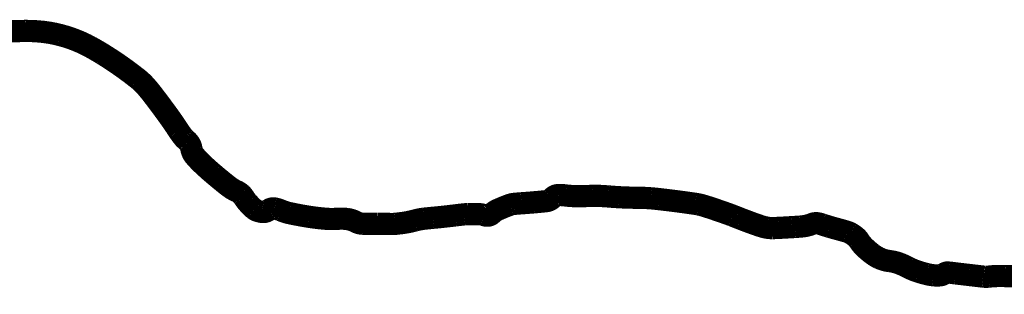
# Model space of a CAD drawing. Extents: x 0 to 11, y -19.5 to -11.
# Tile 3 of 144: x 1.6996 to 2.0054, y -18.756 to -18.6708. Entities that reach past the tile are written whole.
import ezdxf

# ---------------------------------------------------------------- set-up
doc = ezdxf.new("R2010")
doc.units = 0
doc.header["$MEASUREMENT"] = 0
doc.layers.add('BELMONT-BORDER', color=5, linetype='CONTINUOUS')

msp = doc.modelspace()

# ---------------------------------------------------------------- linework, layer by layer
at = {"layer": 'BELMONT-BORDER', "color": 7, "const_width": 0.00691}
msp.add_lwpolyline([(1.69357, -18.67456, -0.015708), (1.70146, -18.67424, -0.031479), (1.70709, -18.67455, -0.034275), (1.71218, -18.67551, -0.030227), (1.71704, -18.67709, -0.030822), (1.72158, -18.67921, -0.013653), (1.72538, -18.68142, -0.0113), (1.72984, -18.68431, -0.018226), (1.73637, -18.68912, -0.044745), (1.73877, -18.6914, -0.016582), (1.7409, -18.69399, -0.006726), (1.74584, -18.70061, -0.012642), (1.74903, -18.70527, 0.026773), (1.75061, -18.70742, 0.056474), (1.75113, -18.70793, -0.039177), (1.75191, -18.70865, -0.150164), (1.75295, -18.71077, 0.138713), (1.75402, -18.71309, 0.024337), (1.75619, -18.71539, 0.015887), (1.75979, -18.71863, 0.004972), (1.76307, -18.72135, 0.009204), (1.76489, -18.72277, 0.060016), (1.76698, -18.72398, -0.08562), (1.76841, -18.72491, -0.066961), (1.76926, -18.72595, 0.042669), (1.77052, -18.72763, 0.016435), (1.77166, -18.72883, 0.022735), (1.77255, -18.72963, 0.087723), (1.77334, -18.73007, 0.048764), (1.7749, -18.73045, 0.212054), (1.77688, -18.7299, -0.219963), (1.7788, -18.72938, -0.060601), (1.78086, -18.73001, 0.050495), (1.78332, -18.7308, 0.014654), (1.78947, -18.73195, 0.017513), (1.79467, -18.73257, 0.040704), (1.79829, -18.73258, -0.049596), (1.80127, -18.73264, -0.095824), (1.80404, -18.73353, 0.123104), (1.80624, -18.73411, 0.003746), (1.80832, -18.73412, -0.003374), (1.81063, -18.73412, -0.002371), (1.81397, -18.73417, 0.005253), (1.81547, -18.73419, 0.025645), (1.81635, -18.73414, 0.009099), (1.81882, -18.73384, 0.032349), (1.8223, -18.73312, -0.038866), (1.82521, -18.73255, -0.005633), (1.82798, -18.73227, 0.004278), (1.83163, -18.7319, 0.003884), (1.8349, -18.73152, -0.004622), (1.83765, -18.7312, -0.022474), (1.83887, -18.73112, -0.008176), (1.84222, -18.73113, -0.086091), (1.84395, -18.73146, 0.125731), (1.84516, -18.73159, 0.162565), (1.84626, -18.73104, -0.089351), (1.84807, -18.72979, -0.020283), (1.85183, -18.72826, -0.061517), (1.85314, -18.72796, -0.009183), (1.85545, -18.72776, 0.005713), (1.85916, -18.72748, 0.002097), (1.86157, -18.72726, 0.003018), (1.86323, -18.72709, 0.196239), (1.8651, -18.72608, -0.213414), (1.86686, -18.72521, -0.045892), (1.86914, -18.72532, 0.034221), (1.8722, -18.72554, 0.009733), (1.8775, -18.72546, -0.020769), (1.87998, -18.72548, -0.00839), (1.88244, -18.72564, 0.00644), (1.88564, -18.72587, 0.013169), (1.89164, -18.72605, -0.019115), (1.89577, -18.72622, -0.008961), (1.89816, -18.72646, -0.00333), (1.90459, -18.72725, -0.004058), (1.90941, -18.72792, -0.016391), (1.9106, -18.72814, -0.019794), (1.91197, -18.72849, -0.009075), (1.91489, -18.72942, -0.003026), (1.91915, -18.73089, -0.006949), (1.92099, -18.73157, -0.002766), (1.92228, -18.73207, 0.000844), (1.92357, -18.73258, 0.005211), (1.92699, -18.73387, 0.006616), (1.92971, -18.73482, 0.037068), (1.93176, -18.73534, 0.048072), (1.93338, -18.73547, 0.007704), (1.9353, -18.7354, 0.003539), (1.93949, -18.73517, 0.000724), (1.94049, -18.73511, 0.000448), (1.94211, -18.735, 0.078307), (1.94584, -18.73416, -0.158146), (1.94777, -18.73403, -0.01793), (1.94884, -18.73434, 0.008544), (1.95107, -18.73504, 0.006412), (1.95446, -18.73599, -0.010214), (1.95658, -18.7366, -0.055155), (1.95772, -18.73709, -0.038278), (1.9592, -18.7381, -0.084483), (1.96032, -18.73936, 0.057731), (1.96186, -18.74128, 0.034881), (1.96448, -18.74353, 0.049899), (1.96655, -18.74478, 0.081597), (1.96975, -18.7457, -0.072183), (1.97337, -18.74666, -0.01907), (1.97574, -18.74778, 0.02749), (1.97739, -18.74853, 0.017489), (1.97893, -18.74907, 0.011891), (1.98123, -18.74972, 0.037694), (1.98341, -18.75012, 0.042798), (1.98535, -18.75015, 0.147885), (1.98684, -18.74958, -0.194316), (1.98802, -18.74925, -0.002644), (1.99033, -18.74953, 0.001533), (1.99431, -18.75, 0.000167), (1.99884, -18.75053, 0.002446), (1.99915, -18.75056, 0.058399), (2.00053, -18.75055, -0.028804), (2.00331, -18.75035, -0.008123), (2.00585, -18.75036, 0.009336), (2.00838, -18.75037, 0.009851), (2.0097, -18.75033, 0.005039)], format="xyb", dxfattribs=at)

doc.saveas('drawing.dxf')
